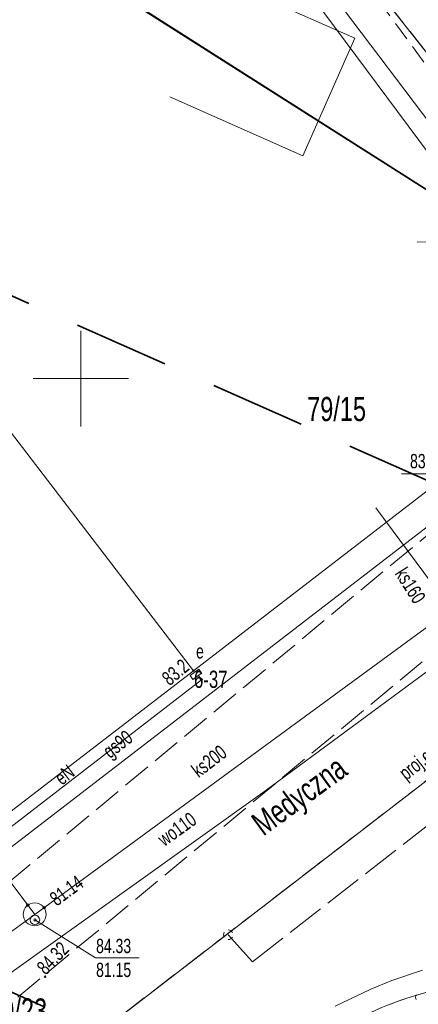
# Model space of a CAD drawing. Header units: metres. Extents: x -1013 to 1491576, y -5789570 to 1032.
# Tile 31 of 62: x -105 to -84, y 32 to 83. Entities that reach past the tile are written whole.
import ezdxf
from ezdxf.xclip import XClip

# ---------------------------------------------------------------- set-up
doc = ezdxf.new("R2010")
doc.units = ezdxf.units.M
doc.header["$MEASUREMENT"] = 0
doc.header["$XCLIPFRAME"] = 0
for name, pattern in [('2_KTCR02', [1.5, 1, -0.5]), ('2_KTJZ01', [2, 1.5, -0.5]), ('4_SUPE_P_01', [2.5, 2, -0.5]), ('GUK', [2, 1.5, -0.5]), ('GUZ', [1, 0.5, -0.5]), ('Przerywana długa', [7.8, 5, -2.8])]:
    doc.linetypes.add(name, pattern=pattern)
doc.layers.add('700-L Mapa 1_1000 dwg', color=7, linetype='Continuous')
doc.layers.add('724-L Tabliczki_ znaki', color=7, linetype='Continuous')
for name, color, linetype, lineweight in [('703-L Płaszczyzny podejścia 2D3', 152, 'Continuous', 30), ('703-L Płaszczyzny podejścia 2D38', 171, 'Continuous', 35), ('704-L Płaszczyzny podejścia 3D38', 171, 'Continuous', 35), ('A-26_6_01', 7, 'Continuous', 13), ('ex_02_DXF_MZ_5_Dzialki7', 9, 'Continuous', 18), ('ex_02_DXF_MZ_5_Kontury3', 9, 'Continuous', 18), ('ex_02_DXF_MZ_5_KTCR_L_17', 9, 'Continuous', 18), ('ex_02_DXF_MZ_5_KTJZ_D_L_07', 9, 'Continuous', 18), ('ex_02_DXF_MZ_5_KTJZ_L_07', 9, 'Continuous', 18), ('ex_02_DXF_MZ_5_KTKR_D_L_07', 9, 'Continuous', 18), ('ex_02_DXF_MZ_5_KTUL_E_T_07', 9, 'Continuous', 18), ('ex_02_DXF_MZ_5_Numery_dzialek7', 9, 'Continuous', 18), ('ex_02_DXF_MZ_5_Numery_punktow7', 9, 'Continuous', 18), ('ex_02_DXF_MZ_5_Podzial_sekcyjny_krzyze7', 9, 'Continuous', 18), ('ex_02_DXF_MZ_5_Punkty7', 9, 'Continuous', 18), ('ex_02_DXF_MZ_5_RTPW_T_17', 9, 'Continuous', 18), ('ex_02_DXF_MZ_5_SUBK_L_034', 9, 'Continuous', 18), ('ex_02_DXF_MZ_5_SUPE_D_L_31', 9, 'Continuous', 18), ('ex_02_DXF_MZ_5_SUPE_E_T_31', 9, 'Continuous', 18), ('ex_02_DXF_MZ_5_SUPE_L_31', 9, 'Continuous', 18), ('ex_02_DXF_MZ_5_SUPG_E_T_27', 9, 'Continuous', 18), ('ex_02_DXF_MZ_5_SUPG_L_252', 9, 'Continuous', 18), ('ex_02_DXF_MZ_5_SUPK_E_T_434', 9, 'Continuous', 18), ('ex_02_DXF_MZ_5_SUPK_L_434', 9, 'Continuous', 18), ('ex_02_DXF_MZ_5_SUPM_T_07', 9, 'Continuous', 18), ('ex_02_DXF_MZ_5_SUPP_E_T_21', 9, 'Continuous', 18), ('ex_02_DXF_MZ_5_SUPP_L_21', 9, 'Continuous', 18), ('ex_02_DXF_MZ_5_SUPS_T_434', 9, 'Continuous', 18), ('ex_02_DXF_MZ_5_SUPT_D_L_030', 9, 'Continuous', 18), ('ex_02_DXF_MZ_5_SUPW_D_L_05', 9, 'Continuous', 18), ('ex_02_DXF_MZ_5_SUPW_E_T_05', 9, 'Continuous', 18), ('ex_02_DXF_MZ_5_SUTE_T_01', 9, 'Continuous', 18), ('ex_02_DXF_MZ_5_SUTG_T_052', 9, 'Continuous', 18), ('ex_02_DXF_MZ_5_SUTK_T_034', 9, 'Continuous', 18), ('ex_02_DXF_MZ_5_SUTT_T_030', 9, 'Continuous', 18), ('ex_02_DXF_MZ_5_SUUE_E_T_27', 9, 'Continuous', 18), ('ex_02_DXF_MZ_5_SUUE_L_37', 9, 'Continuous', 18), ('ex_02_DXF_MZ_5_SUUK_T_234', 9, 'Continuous', 18), ('ex_02_DXF_MZ_5_Uzytki3', 9, 'Continuous', 18)]:
    doc.layers.add(name, color=color, linetype=linetype, lineweight=lineweight)
doc.styles.add('STYL_AUTOMATYCZNY_1', font='arial.ttf', dxfattribs={"width": 0.7})
picture_1 = doc.add_image_def('image2.png', size_in_pixel=(300, 265))

# ---------------------------------------------------------------- blocks, each defined once
blk = doc.blocks.new('Rysunek_1_5', base_point=(-7447251.909729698, -5789835.32710067))
at = {"layer": 'ex_02_DXF_MZ_5_Dzialki7', "color": 9, "linetype": 'Continuous', "lineweight": 18}
for p, q in [((-102.3725296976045, 105.3875993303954), (-65.21662969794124, 58.04459933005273)), ((-97.09502969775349, 95.8538993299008), (-77.51112969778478, 69.92919932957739)), ((-118.8592296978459, 79.12919932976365), (-96.00832969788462, 49.39719932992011)), ((-96.00832969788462, 49.39719932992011), (-78.46172969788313, 62.89179932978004)), ((-242.4720296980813, -78.34480066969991), (-67.26492969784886, 56.36009932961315)), ((-117.3148296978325, 33.01579932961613), (-96.00832969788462, 49.39719932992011))]:
    blk.add_line(p, q, dxfattribs=at)
at = {"layer": 'ex_02_DXF_MZ_5_Kontury3', "color": 9, "linetype": 'GUK', "lineweight": 18}
for p, q in [((-65.21662969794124, 58.04459933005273), (-99.49652969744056, 101.7274993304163)), ((-242.4720296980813, -78.34480066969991), (-67.26492969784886, 56.36009932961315))]:
    blk.add_line(p, q, dxfattribs=at)
at = {"layer": 'ex_02_DXF_MZ_5_KTCR_L_17', "color": 9, "linetype": '2_KTCR02', "lineweight": 18}
blk.add_line((-75.91972969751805, 70.37289933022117), (-103.1897296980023, 107.3128993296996), dxfattribs=at)
at = {"layer": 'ex_02_DXF_MZ_5_KTJZ_D_L_07', "color": 9, "linetype": '2_KTJZ01', "lineweight": 18}
for centre, radius, start, end in [((-78.1968290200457, 11.79776477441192), 21.51209375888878, 87.40688954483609, 106.3654864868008), ((-80.31421288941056, 18.21377010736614), 14.76113517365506, 105.4967696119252, 141.7912115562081)]:
    blk.add_arc(centre, radius, start, end, dxfattribs=at)
at = {"layer": 'ex_02_DXF_MZ_5_KTJZ_L_07', "color": 9, "linetype": '2_KTJZ01', "lineweight": 18}
for p, q in [((-76.83972969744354, 62.22289932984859), (-115.4197296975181, 30.26289932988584)), ((-117.5297296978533, 22.12289933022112), (-73.07972969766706, 58.92289933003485))]:
    blk.add_line(p, q, dxfattribs=at)
at = {"layer": 'ex_02_DXF_MZ_5_KTKR_D_L_07', "color": 9, "linetype": 'Continuous', "lineweight": 18}
for centre, radius, start, end in [((-78.1968290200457, 11.79776477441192), 21.51209375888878, 87.40688954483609, 106.3654864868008), ((-80.3142128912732, 18.21377011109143), 14.76113516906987, 105.4967696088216, 141.7912115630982)]:
    blk.add_arc(centre, radius, start, end, dxfattribs=at)
at = {"layer": 'ex_02_DXF_MZ_5_Podzial_sekcyjny_krzyze7', "color": 9, "linetype": 'Continuous', "lineweight": 18}
for p, q in [((-101.9097296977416, 62.17289933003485), (-101.9097296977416, 67.1728993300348)), ((-104.4097296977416, 64.67289933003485), (-99.40972969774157, 64.67289933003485))]:
    blk.add_line(p, q, dxfattribs=at)
at = {"layer": 'ex_02_DXF_MZ_5_Punkty7', "color": 9, "linetype": 'Continuous', "lineweight": 18}
blk.add_circle((-96.00832969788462, 49.39719932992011), 0.0450000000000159, dxfattribs=at)
at = {"layer": 'ex_02_DXF_MZ_5_RTPW_T_17', "color": 9, "linetype": 'Continuous', "lineweight": 18}
blk.add_circle((-103.7797296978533, 33.39289932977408), 0.045, dxfattribs=at)
at = {"layer": 'ex_02_DXF_MZ_5_SUBK_L_034', "color": 9, "linetype": 'Continuous', "lineweight": 18}
blk.add_circle((-104.3197296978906, 36.65289933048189), 0.6016233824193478, dxfattribs=at)
at = {"layer": 'ex_02_DXF_MZ_5_SUPE_D_L_31', "color": 9, "linetype": 'Continuous', "lineweight": 18}
for p, q in [((-85.61360851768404, 33.19880792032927), (-84.0172153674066, 33.73008572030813)), ((-86.72047871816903, 32.74098012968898), (-85.61360851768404, 33.19880792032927)), ((-88.58441923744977, 31.8577879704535), (-86.72047871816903, 32.74098012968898))]:
    blk.add_line(p, q, dxfattribs=at)
at = {"layer": 'ex_02_DXF_MZ_5_SUPE_L_31', "color": 9, "linetype": 'Continuous', "lineweight": 18}
for p, q in [((-95.58972969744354, 48.92289933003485), (-95.74585708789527, 49.14733245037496)), ((-138.6397296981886, 15.75289933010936), (-95.58972969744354, 48.92289933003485))]:
    blk.add_line(p, q, dxfattribs=at)
at = {"layer": 'ex_02_DXF_MZ_5_SUPG_L_252', "color": 9, "linetype": 'Continuous', "lineweight": 18}
blk.add_line((-117.1897296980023, 31.22289932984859), (-81.68972969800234, 58.52289932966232), dxfattribs=at)
at = {"layer": 'ex_02_DXF_MZ_5_SUPK_L_434', "color": 9, "linetype": 'Continuous', "lineweight": 18}
for p, q in [((-82.51972969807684, 52.60289932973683), (-86.44972969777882, 57.92289933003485)), ((-82.51972969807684, 52.60289932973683), (-104.3197296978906, 36.65289933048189)), ((-104.3197296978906, 36.65289933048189), (-107.7997296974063, 41.26289932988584)), ((-123.6397296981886, 22.56289932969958), (-104.3197296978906, 36.65289933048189))]:
    blk.add_line(p, q, dxfattribs=at)
at = {"layer": 'ex_02_DXF_MZ_5_SUPM_T_07', "color": 9, "linetype": 'Continuous', "lineweight": 18}
for centre, radius, start, end in [((-94.18171128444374, 35.5854669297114), 0.2500499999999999, 149.4063657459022, 210.4808915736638), ((-94.18176637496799, 35.58543006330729), 0.2500500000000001, 30.08569900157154, 90.18046732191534), ((-94.1817943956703, 35.5855118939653), 0.2500499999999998, 269.3332933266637, 330.3412401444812)]:
    blk.add_arc(centre, radius, start, end, dxfattribs=at)
at = {"layer": 'ex_02_DXF_MZ_5_SUPP_L_21', "color": 9, "linetype": '4_SUPE_P_01', "lineweight": 18}
for p, q in [((-92.90972969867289, 34.17289933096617), (-70.73972969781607, 51.41289933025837)), ((-94.18175396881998, 35.58547882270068), (-92.90972969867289, 34.17289933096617))]:
    blk.add_line(p, q, dxfattribs=at)
at = {"layer": 'ex_02_DXF_MZ_5_SUPS_T_434', "color": 9, "linetype": 'Continuous', "lineweight": 18}
blk.add_arc((-84.11968701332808, 32.3228874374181), 0.2500499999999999, 149.4063657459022, 210.4808915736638, dxfattribs=at)
at = {"layer": 'ex_02_DXF_MZ_5_SUPT_D_L_030', "color": 9, "linetype": 'Continuous', "lineweight": 18}
blk.add_line((-81.09281383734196, 72.9642744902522), (-91.97657787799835, 87.59907023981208), dxfattribs=at)
at = {"layer": 'ex_02_DXF_MZ_5_SUPW_D_L_05', "color": 9, "linetype": 'Continuous', "lineweight": 18}
for p, q in [((-70.21972969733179, 59.32289933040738), (-92.27377375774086, 43.1028746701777)), ((-92.27377375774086, 43.1028746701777), (-124.922363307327, 19.77107596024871))]:
    blk.add_line(p, q, dxfattribs=at)
at = {"layer": 'ex_02_DXF_MZ_5_SUTE_T_01', "color": 9, "linetype": 'Continuous', "lineweight": 18}
blk.add_circle((-95.58972969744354, 48.92289933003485), 0.0625, dxfattribs=at)
at = {"layer": 'ex_02_DXF_MZ_5_SUTG_T_052', "color": 9, "linetype": 'Continuous', "lineweight": 18}
blk.add_line((-85.11293544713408, 59.69207228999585), (-82.8600945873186, 59.69207228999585), dxfattribs=at)
at = {"layer": 'ex_02_DXF_MZ_5_SUTK_T_034', "color": 9, "linetype": 'Continuous', "lineweight": 18}
for p, q in [((-104.3097296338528, 36.36289933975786), (-101.1356332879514, 34.37361995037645)), ((-101.1356332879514, 34.37361995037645), (-98.85564976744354, 34.37361995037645))]:
    blk.add_line(p, q, dxfattribs=at)
for centre in [(-104.6822018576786, 37.13307079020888), (-103.8252110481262, 37.00600809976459), (-104.3097296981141, 36.36289933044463)]:
    blk.add_circle(centre, 0.0625, dxfattribs=at)
at = {"layer": 'ex_02_DXF_MZ_5_SUTT_T_030', "color": 9, "linetype": 'Continuous', "lineweight": 18}
blk.add_line((-84.28482404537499, 71.81171555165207), (-82.00489693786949, 71.82775420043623), dxfattribs=at)
at = {"layer": 'ex_02_DXF_MZ_5_SUUE_L_37', "color": 9, "linetype": 'Continuous', "lineweight": 18}
for p, q in [((-96.18249581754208, 49.14812562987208), (-95.72249581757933, 49.46812563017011)), ((-95.72249581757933, 49.46812563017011), (-95.57972969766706, 49.26289932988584)), ((-96.03972969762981, 48.94289932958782), (-96.18249581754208, 49.14812562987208)), ((-95.57972969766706, 49.26289932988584), (-96.03972969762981, 48.94289932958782))]:
    blk.add_line(p, q, dxfattribs=at)
at = {"layer": 'ex_02_DXF_MZ_5_SUUK_T_234', "color": 9, "linetype": 'Continuous', "lineweight": 18}
blk.add_circle((-104.3097296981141, 36.36289933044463), 0.25, dxfattribs=at)
at = {"layer": 'ex_02_DXF_MZ_5_Uzytki3', "color": 9, "linetype": 'GUZ', "lineweight": 18}
for p, q in [((-65.21662969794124, 58.04459933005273), (-99.49652969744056, 101.7274993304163)), ((-242.4720296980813, -78.34480066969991), (-67.26492969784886, 56.36009932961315))]:
    blk.add_line(p, q, dxfattribs=at)
at = {"layer": 'ex_02_DXF_MZ_5_KTUL_E_T_07', "color": 9, "linetype": 'Continuous', "lineweight": 18, "insert": (-92.60355742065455, 41.06520973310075), "char_height": 1.25, "attachment_point": 4, "rotation": 36.2538417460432, "style": 'STYL_AUTOMATYCZNY_1'}
blk.add_mtext('\\A1;{\\pql;\\fArial|b0|i0|c238|p0;\\W0.700000;Medyczna}', dxfattribs=at)
at = {"layer": 'ex_02_DXF_MZ_5_Numery_dzialek7', "color": 9, "linetype": 'Continuous', "lineweight": 18, "char_height": 1.259999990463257, "attachment_point": 1, "style": 'STYL_AUTOMATYCZNY_1'}
for s, insert in [('\\A1;{\\pql;\\fArial|b0|i0|c238|p0;\\W0.700000;79/15}', (-90.05114717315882, 63.71145704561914)), ('\\A1;{\\pql;\\fArial|b0|i0|c238|p0;\\W0.700000;79/23}', (-106.7564190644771, 32.25314523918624))]:
    blk.add_mtext(s, dxfattribs=dict(at, insert=insert))
at = {"layer": 'ex_02_DXF_MZ_5_Numery_punktow7', "color": 9, "linetype": 'Continuous', "lineweight": 18, "insert": (-95.9796693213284, 49.39719933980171), "char_height": 0.8999999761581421, "attachment_point": 1, "style": 'STYL_AUTOMATYCZNY_1'}
blk.add_mtext('\\A1;{\\pql;\\fArial|b0|i0|c238|p0;\\W0.700000;6-37}', dxfattribs=at)
at = {"layer": 'ex_02_DXF_MZ_5_RTPW_T_17', "color": 9, "linetype": 'Continuous', "lineweight": 18, "insert": (-103.7306731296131, 33.43512626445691), "char_height": 0.75, "attachment_point": 7, "rotation": 46.392410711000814, "style": 'STYL_AUTOMATYCZNY_1'}
blk.add_mtext('\\A1;{\\pql;\\fArial|b0|i0|c238|p0;\\W0.700000;84.32}', dxfattribs=at)
at = {"layer": 'ex_02_DXF_MZ_5_SUPE_E_T_31', "color": 9, "linetype": 'Continuous', "lineweight": 18, "insert": (-103.1268388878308, 43.66673973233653), "char_height": 0.75, "attachment_point": 4, "rotation": 37.61422424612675, "style": 'STYL_AUTOMATYCZNY_1'}
blk.add_mtext('\\A1;{\\pql;\\fArial|b0|i0|c238|p0;\\W0.700000;eN}', dxfattribs=at)
at = {"layer": 'ex_02_DXF_MZ_5_SUPG_E_T_27', "color": 9, "linetype": 'Continuous', "lineweight": 18, "insert": (-100.5356619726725, 44.98278811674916), "char_height": 0.75, "attachment_point": 4, "rotation": 37.56078476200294, "style": 'STYL_AUTOMATYCZNY_1'}
blk.add_mtext('\\A1;{\\pql;\\fArial|b0|i0|c238|p0;\\W0.700000;gs90}', dxfattribs=at)
at = {"layer": 'ex_02_DXF_MZ_5_SUPK_E_T_434', "color": 9, "linetype": 'Continuous', "lineweight": 18, "char_height": 0.75, "attachment_point": 4, "style": 'STYL_AUTOMATYCZNY_1'}
for s, insert, rotation in [('\\A1;{\\pql;\\fArial|b0|i0|c238|p0;\\W0.700000;ks160}', (-85.16876156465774, 54.67750816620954), 302.3459976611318), ('\\A1;{\\pql;\\fArial|b0|i0|c238|p0;\\W0.700000;ks200}', (-95.96008549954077, 44.06225060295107), 37.67400193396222)]:
    blk.add_mtext(s, dxfattribs=dict(at, insert=insert, rotation=rotation))
at = {"layer": 'ex_02_DXF_MZ_5_SUPP_E_T_21', "color": 9, "linetype": 'Continuous', "lineweight": 18, "insert": (-85.02375260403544, 43.83786046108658), "char_height": 0.75, "attachment_point": 4, "rotation": 38.20405205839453, "style": 'STYL_AUTOMATYCZNY_1'}
blk.add_mtext('\\A1;{\\pql;\\fArial|b0|i0|c238|p0;\\W0.700000;proj.e 165/23}', dxfattribs=at)
at = {"layer": 'ex_02_DXF_MZ_5_SUPW_E_T_05', "color": 9, "linetype": 'Continuous', "lineweight": 18, "insert": (-97.74618398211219, 40.47707581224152), "char_height": 0.75, "attachment_point": 4, "rotation": 35.550906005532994, "style": 'STYL_AUTOMATYCZNY_1'}
blk.add_mtext('\\A1;{\\pql;\\fArial|b0|i0|c238|p0;\\W0.700000;wo110}', dxfattribs=at)
at = {"layer": 'ex_02_DXF_MZ_5_SUTE_T_01', "color": 9, "linetype": 'Continuous', "lineweight": 18, "insert": (-97.73903651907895, 49.1509475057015), "char_height": 0.75, "attachment_point": 1, "rotation": 39.6990711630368, "style": 'STYL_AUTOMATYCZNY_1'}
blk.add_mtext('\\A1;{\\pql;\\fArial|b0|i0|c238|p0;\\W0.700000;83.2}', dxfattribs=at)
at = {"layer": 'ex_02_DXF_MZ_5_SUTG_T_052', "color": 9, "linetype": 'Continuous', "lineweight": 18, "insert": (-84.66185458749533, 59.97187997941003), "char_height": 0.75, "attachment_point": 7, "style": 'STYL_AUTOMATYCZNY_1'}
blk.add_mtext('\\A1;{\\pql;\\fArial|b0|i0|c238|p0;\\W0.700000;83.77}', dxfattribs=at)
at = {"layer": 'ex_02_DXF_MZ_5_SUTK_T_034', "color": 9, "linetype": 'Continuous', "lineweight": 18, "insert": (-103.3913052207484, 37.3509605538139), "char_height": 0.75, "attachment_point": 4, "rotation": 36.19111340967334, "style": 'STYL_AUTOMATYCZNY_1'}
blk.add_mtext('\\A1;{\\pql;\\fArial|b0|i0|c238|p0;\\W0.700000;81.14}', dxfattribs=at)
at = {"layer": 'ex_02_DXF_MZ_5_SUTK_T_034', "color": 9, "linetype": 'Continuous', "lineweight": 18, "char_height": 0.75, "attachment_point": 1, "style": 'STYL_AUTOMATYCZNY_1'}
for s, insert in [('\\A1;{\\pql;\\fArial|b0|i0|c238|p0;\\W0.700000;84.33}', (-101.1057082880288, 35.37361996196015)), ('\\A1;{\\pql;\\fArial|b0|i0|c238|p0;\\W0.700000;81.15}', (-101.1057082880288, 34.12361996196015))]:
    blk.add_mtext(s, dxfattribs=dict(at, insert=insert))
at = {"layer": 'ex_02_DXF_MZ_5_SUUE_E_T_27', "color": 9, "linetype": 'Continuous', "lineweight": 18, "insert": (-95.86826265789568, 50.02494582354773), "char_height": 0.75, "attachment_point": 7, "style": 'STYL_AUTOMATYCZNY_1'}
blk.add_mtext('\\A1;{\\pql;\\fArial|b0|i0|c238|p0;\\W0.700000;e}', dxfattribs=at)
blk = doc.blocks.new('Rysunek_2_6', base_point=(-97.2488303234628, 79.4065840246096))
at = {"layer": 'A-26_6_01', "color": 7, "lineweight": 13}
image = blk.add_image(picture_1, insert=(-97.2488303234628, 79.4065840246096), size_in_units=(7.6200000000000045, 6.730999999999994), rotation=-23.899190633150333, dxfattribs=at)
image.set_boundary_path([(-0.5, -0.5), (299.5, 264.5)])

msp = doc.modelspace()

# ---------------------------------------------------------------- linework, layer by layer
at = {"layer": '703-L Płaszczyzny podejścia 2D3', "color": 152, "linetype": 'Continuous', "lineweight": 30}
msp.add_circle((8.227287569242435, 10.35503282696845), 1021.659312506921, dxfattribs=at)
at = {"layer": '703-L Płaszczyzny podejścia 2D38', "color": 171, "linetype": 'Continuous', "lineweight": 35}
msp.add_line((-4.79551380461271, 24.3632286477), (-336.8032706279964, 235.3053342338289), dxfattribs=at)
at = {"layer": '703-L Płaszczyzny podejścia 2D38', "color": 171, "linetype": 'Przerywana długa', "lineweight": 35}
for p, q in [((-4.79551380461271, 24.3632286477), (-360.4425286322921, 181.9582820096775)), ((-18.286298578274, -6.081618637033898), (-373.9333134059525, 151.5134347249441))]:
    msp.add_line(p, q, dxfattribs=at)
at = {"layer": '704-L Płaszczyzny podejścia 3D38', "color": 171, "linetype": 'Continuous', "lineweight": 35, "flags": 128}
for points in [[(-107.2143590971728, 89.43534348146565), (-56.00493645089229, 56.8992860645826)], [(3.307059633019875, 42.64842221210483), (-56.00493645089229, 56.8992860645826), (-107.2143590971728, 89.43534348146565)]]:
    msp.add_lwpolyline(points, dxfattribs=at)

# ---------------------------------------------------------------- block references
at = {"layer": '700-L Mapa 1_1000 dwg', "color": 52, "linetype": 'Continuous', "lineweight": 25}
ref = msp.add_blockref('Rysunek_1_5', (-7447251.909729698, -5789835.32710067), dxfattribs=at)
XClip(ref).set_block_clipping_path([(-454.4097296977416, -337.8271006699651), (350.5902703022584, 167.1728993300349)])
at = {"layer": '724-L Tabliczki_ znaki', "color": 52, "linetype": 'Continuous', "lineweight": 25}
ref = msp.add_blockref('Rysunek_2_6', (-97.2488303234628, 79.4065840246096), dxfattribs=at)
XClip(ref).set_block_clipping_path([(-97.2488303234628, 79.4065840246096), (-90.28217157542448, 76.31950354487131), (-87.55525048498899, 82.47338543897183), (-94.52190923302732, 85.56046591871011)])

doc.saveas('drawing.dxf')
